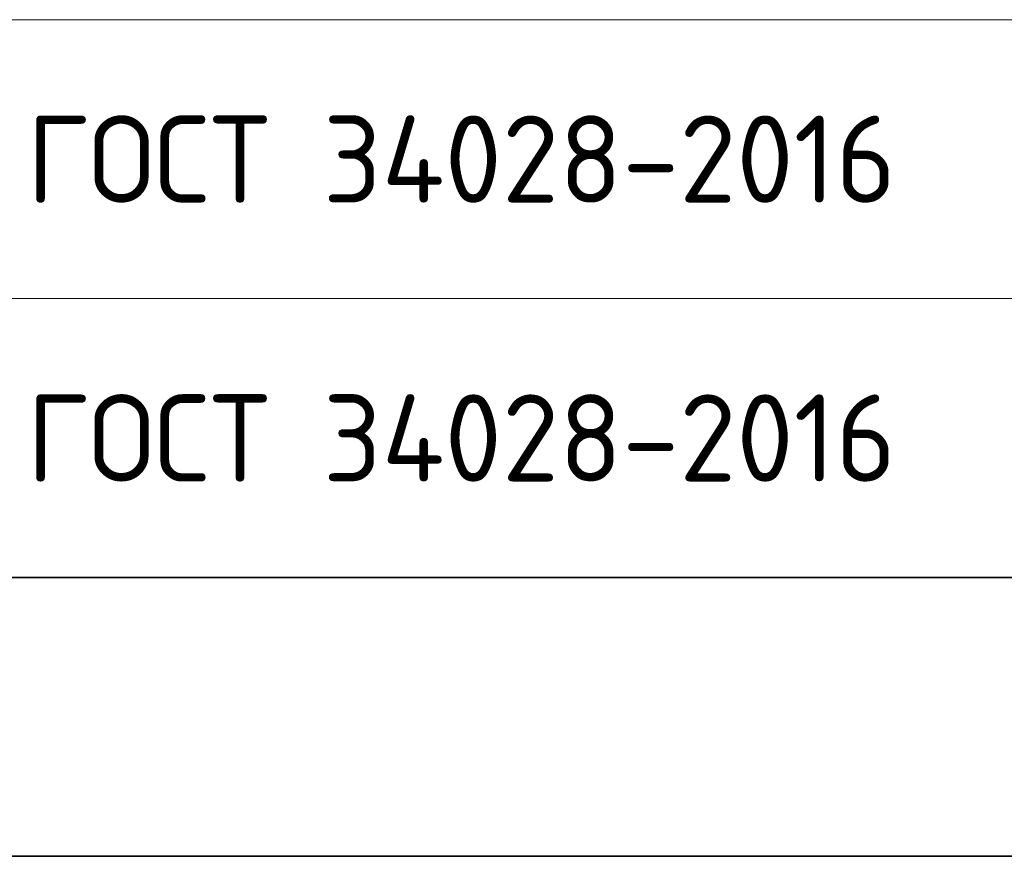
# Model space of a CAD drawing. Header units: metres. Extents: x -38 to 97, y -15 to 21.
# Tile 50 of 132: x 70.33 to 73.16, y -1.13 to 1.27. Entities that reach past the tile are written whole.
import ezdxf

# ---------------------------------------------------------------- set-up
doc = ezdxf.new("R2010")
doc.units = ezdxf.units.M
doc.styles.add('ISOCPEUR', font='txt')

msp = doc.modelspace()

# ---------------------------------------------------------------- linework, layer by layer
at = {"color": 7, "linetype": 'Continuous', "lineweight": 13, "transparency": 33554687}
for p, q in [((86.4198, 1.2717), (67.9198, 1.2717)), ((86.4198, 0.4717), (67.9198, 0.4717)), ((86.4198, -0.3283), (67.9198, -0.3283))]:
    msp.add_line(p, q, dxfattribs=at)
at = {"color": 7, "linetype": 'Continuous', "lineweight": 35, "transparency": 33554687}
for p, q in [((67.9198, -0.3283), (86.4198, -0.3283)), ((67.9198, -1.1283), (86.4198, -1.1283))]:
    msp.add_line(p, q, dxfattribs=at)

# ---------------------------------------------------------------- texts
at = {"color": 7, "linetype": 'Continuous', "lineweight": 35, "transparency": 33554687, "char_height": 0.25, "width": 2.743715, "attachment_point": 7, "style": 'ISOCPEUR'}
for insert in [(70.3506, 0.7467), (70.3506, -0.0533)]:
    msp.add_mtext('\\W0.96;ГОСТ 34028-2016', dxfattribs=dict(at, insert=insert))

doc.saveas('drawing.dxf')
